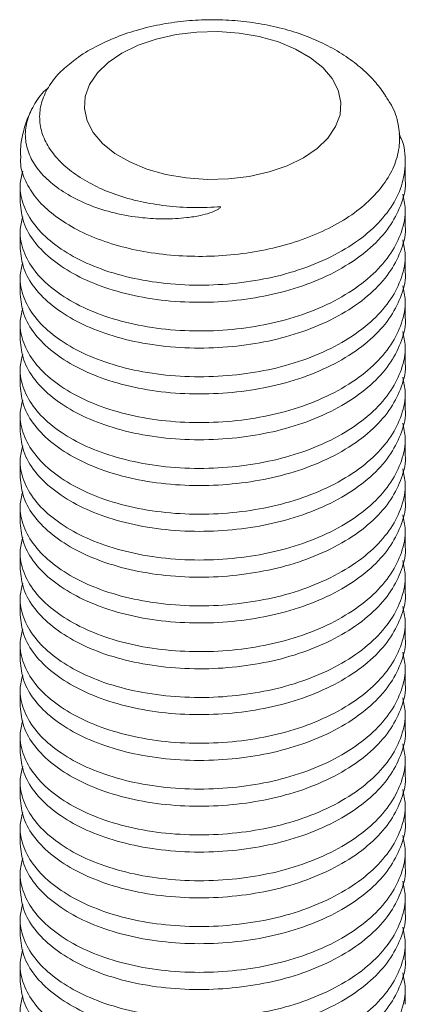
# Model space of a CAD drawing. Header units: millimetres. Extents: x 0 to 210, y 0 to 297.
# Tile 8 of 9: x 123.42 to 129.44, y 192.4 to 207.75. Entities that reach past the tile are written whole.
import ezdxf

# ---------------------------------------------------------------- set-up
doc = ezdxf.new("R2010")
doc.units = ezdxf.units.MM

msp = doc.modelspace()

# ---------------------------------------------------------------- linework, layer by layer
at = {"color": 7, "linetype": 'Continuous', "lineweight": 15}
for p, q in [((129.424, 205.256), (129.424, 205.524)), ((123.424, 205.166), (123.424, 204.899)), ((129.424, 204.542), (129.424, 204.809)), ((123.424, 204.452), (123.424, 204.184)), ((129.424, 203.827), (129.424, 204.095)), ((123.424, 203.737), (123.424, 203.47)), ((129.424, 203.113), (129.424, 203.38)), ((123.424, 203.023), (123.424, 202.755)), ((129.424, 202.398), (129.424, 202.666)), ((123.424, 202.308), (123.424, 202.041)), ((129.424, 201.684), (129.424, 201.951)), ((123.424, 201.594), (123.424, 201.326)), ((129.424, 200.969), (129.424, 201.237)), ((123.424, 200.879), (123.424, 200.612)), ((129.424, 200.255), (129.424, 200.522)), ((123.424, 200.165), (123.424, 199.897)), ((129.424, 199.54), (129.424, 199.808)), ((123.424, 199.451), (123.424, 199.183)), ((129.424, 198.826), (129.424, 199.093)), ((123.424, 198.736), (123.424, 198.469)), ((129.424, 198.111), (129.424, 198.379)), ((123.424, 198.022), (123.424, 197.754)), ((129.424, 197.397), (129.424, 197.664)), ((123.424, 197.307), (123.424, 197.04)), ((129.424, 196.682), (129.424, 196.95)), ((123.424, 196.593), (123.424, 196.325)), ((129.424, 195.968), (129.424, 196.235)), ((123.424, 195.878), (123.424, 195.611)), ((129.424, 195.253), (129.424, 195.521)), ((123.424, 195.164), (123.424, 194.896)), ((129.424, 194.539), (129.424, 194.806)), ((123.424, 194.449), (123.424, 194.182)), ((129.424, 193.824), (129.424, 194.092)), ((123.424, 193.735), (123.424, 193.467)), ((129.424, 193.11), (129.424, 193.377)), ((123.424, 193.02), (123.424, 192.753)), ((129.424, 192.396), (129.424, 192.663))]:
    msp.add_line(p, q, dxfattribs=at)
at = {"color": 7, "linetype": 'Continuous', "lineweight": 15, "flags": 128}
msp.add_lwpolyline([(127.839, 205.596), (128.052, 205.742), (128.221, 205.906), (128.341, 206.083), (128.409, 206.27), (128.423, 206.461), (128.382, 206.65), (128.288, 206.832), (128.142, 207.004), (127.95, 207.159), (127.717, 207.294), (127.448, 207.405), (127.151, 207.488), (126.835, 207.543), (126.507, 207.566), (126.177, 207.558), (125.854, 207.519), (125.546, 207.45), (125.262, 207.352), (125.01, 207.229), (124.797, 207.084), (124.628, 206.92), (124.507, 206.742), (124.44, 206.556), (124.426, 206.365), (124.467, 206.176), (124.561, 205.993), (124.706, 205.822), (124.898, 205.667), (125.132, 205.532), (125.401, 205.421), (125.697, 205.337), (126.014, 205.283), (126.342, 205.259), (126.672, 205.267), (126.995, 205.306), (127.303, 205.376), (127.586, 205.473), (127.839, 205.596)], dxfattribs=at)
at = {"color": 7, "linetype": 'Continuous', "lineweight": 15}
for points, knots in [([(129.118, 206.569), (129.069, 206.638), (128.962, 206.788), (128.755, 206.99), (128.506, 207.182), (128.219, 207.351), (127.9, 207.494), (127.555, 207.607), (127.193, 207.689), (126.82, 207.739), (126.442, 207.756), (126.063, 207.742), (125.688, 207.695), (125.323, 207.615), (124.969, 207.503), (124.637, 207.353), (124.406, 207.226), (124.296, 207.139), (124.279, 207.125)], [0, 0, 0, 0, 0.051632, 0.112041, 0.174925, 0.240162, 0.307053, 0.374597, 0.442023, 0.509168, 0.576124, 0.643109, 0.710354, 0.778102, 0.846642, 0.916182, 0.98669, 1, 1, 1, 1]), ([(126.552, 204.834), (126.411, 204.827), (126.125, 204.812), (125.701, 204.842), (125.292, 204.91), (124.914, 205.017), (124.573, 205.16), (124.281, 205.334), (124.04, 205.534), (123.862, 205.755), (123.751, 205.994), (123.716, 206.239), (123.755, 206.487), (123.871, 206.726), (124.042, 206.944), (124.204, 207.067), (124.279, 207.125)], [0, 0, 0, 0, 0.069555, 0.141127, 0.210679, 0.282245, 0.351872, 0.423449, 0.494591, 0.567711, 0.640314, 0.715023, 0.787651, 0.862356, 0.935869, 1, 1, 1, 1]), ([(123.868, 206.695), (123.861, 206.69), (123.766, 206.614), (123.646, 206.443), (123.523, 206.191), (123.492, 205.929), (123.543, 205.676), (123.678, 205.433), (123.885, 205.213), (124.165, 205.017), (124.5, 204.852), (124.892, 204.728), (125.286, 204.66), (125.669, 204.639), (125.975, 204.654), (126.214, 204.691), (126.38, 204.734), (126.487, 204.776), (126.54, 204.818), (126.55, 204.832), (126.552, 204.834)], [0, 0, 0, 0, 0.005703, 0.085101, 0.166812, 0.245779, 0.327154, 0.404218, 0.48356, 0.559888, 0.638465, 0.713806, 0.791744, 0.848772, 0.907223, 0.942384, 0.96665, 0.991053, 0.998351, 1, 1, 1, 1]), ([(129.113, 206.565), (129.147, 206.516), (129.247, 206.374), (129.325, 206.126), (129.35, 205.828), (129.288, 205.534), (129.147, 205.249), (128.93, 204.98), (128.64, 204.732), (128.287, 204.515), (127.878, 204.334), (127.43, 204.196), (126.949, 204.104), (126.456, 204.058), (125.954, 204.059), (125.468, 204.108), (125.004, 204.204), (124.583, 204.342), (124.21, 204.522), (123.901, 204.733), (123.659, 204.971), (123.501, 205.226), (123.424, 205.452), (123.433, 205.588), (123.436, 205.635)], [0, 0, 0, 0, 0.025052, 0.072393, 0.118374, 0.165687, 0.211694, 0.258993, 0.305694, 0.353746, 0.400499, 0.448607, 0.495377, 0.543478, 0.590672, 0.63923, 0.68651, 0.735161, 0.782447, 0.831093, 0.878581, 0.927444, 0.974973, 1, 1, 1, 1]), ([(123.598, 206.334), (123.588, 206.316), (123.535, 206.219), (123.475, 206.017), (123.427, 205.799), (123.43, 205.668), (123.43, 205.635)], [0, 0, 0, 0, 0.085819, 0.45945, 0.862477, 1, 1, 1, 1]), ([(129.325, 205.97), (129.338, 205.946), (129.417, 205.8), (129.438, 205.523), (129.386, 205.16), (129.215, 204.817), (128.94, 204.494), (128.56, 204.202), (128.095, 203.96), (127.574, 203.778), (127.016, 203.661), (126.433, 203.604), (125.838, 203.614), (125.263, 203.691), (124.741, 203.831), (124.29, 204.025), (123.918, 204.264), (123.636, 204.543), (123.464, 204.851), (123.402, 205.138), (123.447, 205.316), (123.465, 205.387)], [0, 0, 0, 0, 0.0113575, 0.0706407, 0.1257695, 0.1796869, 0.2354188, 0.29227, 0.3491212, 0.4048531, 0.4587705, 0.5138993, 0.570498, 0.6274763, 0.6837002, 0.7381224, 0.7925446, 0.8487685, 0.9057469, 0.9623455, 1, 1, 1, 1]), ([(123.426, 204.899), (123.436, 204.794), (123.457, 204.581), (123.638, 204.275), (123.918, 203.997), (124.29, 203.757), (124.741, 203.563), (125.263, 203.424), (125.838, 203.346), (126.433, 203.337), (127.016, 203.393), (127.574, 203.51), (128.095, 203.692), (128.56, 203.935), (128.939, 204.227), (129.218, 204.55), (129.376, 204.892), (129.443, 205.131), (129.423, 205.253), (129.423, 205.256)], [0, 0, 0, 0, 0.062024, 0.125922, 0.188975, 0.250006, 0.311038, 0.37409, 0.437988, 0.501461, 0.563285, 0.62375, 0.686251, 0.750006, 0.813762, 0.876262, 0.936728, 0.998552, 1, 1, 1, 1]), ([(129.388, 205.032), (129.405, 204.955), (129.446, 204.759), (129.381, 204.445), (129.216, 204.103), (128.939, 203.78), (128.56, 203.488), (128.095, 203.245), (127.574, 203.063), (127.016, 202.946), (126.433, 202.89), (125.838, 202.899), (125.263, 202.977), (124.741, 203.116), (124.29, 203.31), (123.918, 203.55), (123.636, 203.828), (123.464, 204.136), (123.402, 204.425), (123.447, 204.604), (123.465, 204.676)], [0, 0, 0, 0, 0.036989, 0.094082, 0.14992, 0.207638, 0.266514, 0.325391, 0.383108, 0.438947, 0.49604, 0.554655, 0.613663, 0.67189, 0.728251, 0.784612, 0.842839, 0.901847, 0.960462, 1, 1, 1, 1]), ([(123.426, 204.184), (123.436, 204.079), (123.457, 203.866), (123.638, 203.561), (123.918, 203.282), (124.29, 203.043), (124.741, 202.849), (125.263, 202.709), (125.838, 202.632), (126.433, 202.623), (127.016, 202.679), (127.574, 202.796), (128.095, 202.978), (128.56, 203.22), (128.939, 203.512), (129.218, 203.836), (129.376, 204.177), (129.443, 204.417), (129.423, 204.539), (129.423, 204.541)], [0, 0, 0, 0, 0.062024, 0.125922, 0.188975, 0.250006, 0.311038, 0.37409, 0.437988, 0.501461, 0.563285, 0.62375, 0.686251, 0.750006, 0.813762, 0.876262, 0.936728, 0.998552, 1, 1, 1, 1]), ([(129.388, 204.317), (129.405, 204.24), (129.446, 204.044), (129.381, 203.73), (129.216, 203.389), (128.939, 203.065), (128.56, 202.774), (128.095, 202.531), (127.574, 202.349), (127.016, 202.232), (126.433, 202.176), (125.838, 202.185), (125.263, 202.262), (124.741, 202.402), (124.29, 202.596), (123.918, 202.835), (123.636, 203.114), (123.464, 203.422), (123.402, 203.71), (123.447, 203.889), (123.465, 203.961)], [0, 0, 0, 0, 0.036989, 0.094082, 0.14992, 0.207638, 0.266514, 0.325391, 0.383108, 0.438947, 0.49604, 0.554655, 0.613663, 0.67189, 0.728251, 0.784612, 0.842839, 0.901847, 0.960462, 1, 1, 1, 1]), ([(123.426, 203.47), (123.436, 203.365), (123.457, 203.152), (123.638, 202.846), (123.918, 202.568), (124.29, 202.328), (124.741, 202.134), (125.263, 201.995), (125.838, 201.917), (126.433, 201.908), (127.016, 201.964), (127.574, 202.081), (128.095, 202.263), (128.56, 202.506), (128.939, 202.798), (129.218, 203.121), (129.376, 203.463), (129.443, 203.702), (129.423, 203.824), (129.423, 203.827)], [0, 0, 0, 0, 0.062024, 0.125922, 0.188975, 0.250006, 0.311038, 0.37409, 0.437988, 0.501461, 0.563285, 0.62375, 0.686251, 0.750006, 0.813762, 0.876262, 0.936728, 0.998552, 1, 1, 1, 1]), ([(129.388, 203.603), (129.405, 203.526), (129.446, 203.33), (129.381, 203.016), (129.216, 202.674), (128.939, 202.351), (128.56, 202.059), (128.095, 201.816), (127.574, 201.634), (127.016, 201.517), (126.433, 201.461), (125.838, 201.47), (125.263, 201.548), (124.741, 201.687), (124.29, 201.881), (123.918, 202.121), (123.636, 202.399), (123.464, 202.707), (123.402, 202.996), (123.447, 203.175), (123.465, 203.247)], [0, 0, 0, 0, 0.036989, 0.094082, 0.14992, 0.207638, 0.266514, 0.325391, 0.383108, 0.438947, 0.49604, 0.554655, 0.613663, 0.67189, 0.728251, 0.784612, 0.842839, 0.901847, 0.960462, 1, 1, 1, 1]), ([(123.426, 202.755), (123.436, 202.651), (123.457, 202.438), (123.638, 202.132), (123.918, 201.853), (124.29, 201.614), (124.741, 201.42), (125.263, 201.28), (125.838, 201.203), (126.433, 201.194), (127.016, 201.25), (127.574, 201.367), (128.095, 201.549), (128.56, 201.792), (128.939, 202.083), (129.218, 202.407), (129.376, 202.748), (129.443, 202.988), (129.423, 203.11), (129.423, 203.113)], [0, 0, 0, 0, 0.062024, 0.125922, 0.188975, 0.250006, 0.311038, 0.37409, 0.437988, 0.501461, 0.563285, 0.62375, 0.686251, 0.750006, 0.813762, 0.876262, 0.936728, 0.998552, 1, 1, 1, 1]), ([(129.388, 202.889), (129.405, 202.811), (129.446, 202.615), (129.381, 202.302), (129.216, 201.96), (128.939, 201.636), (128.56, 201.345), (128.095, 201.102), (127.574, 200.92), (127.016, 200.803), (126.433, 200.747), (125.838, 200.756), (125.263, 200.833), (124.741, 200.973), (124.29, 201.167), (123.918, 201.406), (123.636, 201.685), (123.464, 201.993), (123.402, 202.281), (123.447, 202.46), (123.465, 202.532)], [0, 0, 0, 0, 0.036989, 0.094082, 0.14992, 0.207638, 0.266514, 0.325391, 0.383108, 0.438947, 0.49604, 0.554655, 0.613663, 0.67189, 0.728251, 0.784612, 0.842839, 0.901847, 0.960462, 1, 1, 1, 1]), ([(123.426, 202.041), (123.436, 201.936), (123.457, 201.723), (123.638, 201.417), (123.918, 201.139), (124.29, 200.899), (124.741, 200.705), (125.263, 200.566), (125.838, 200.488), (126.433, 200.479), (127.016, 200.535), (127.574, 200.652), (128.095, 200.834), (128.56, 201.077), (128.939, 201.369), (129.218, 201.692), (129.376, 202.034), (129.443, 202.273), (129.423, 202.395), (129.423, 202.398)], [0, 0, 0, 0, 0.062024, 0.125922, 0.188975, 0.250006, 0.311038, 0.37409, 0.437988, 0.501461, 0.563285, 0.62375, 0.686251, 0.750006, 0.813762, 0.876262, 0.936728, 0.998552, 1, 1, 1, 1]), ([(129.388, 202.174), (129.405, 202.097), (129.446, 201.901), (129.381, 201.587), (129.216, 201.245), (128.939, 200.922), (128.56, 200.63), (128.095, 200.387), (127.574, 200.206), (127.016, 200.088), (126.433, 200.032), (125.838, 200.041), (125.263, 200.119), (124.741, 200.258), (124.29, 200.452), (123.918, 200.692), (123.636, 200.97), (123.464, 201.278), (123.402, 201.567), (123.447, 201.746), (123.465, 201.818)], [0, 0, 0, 0, 0.036989, 0.094082, 0.14992, 0.207638, 0.266514, 0.325391, 0.383108, 0.438947, 0.49604, 0.554655, 0.613663, 0.67189, 0.728251, 0.784612, 0.842839, 0.901847, 0.960462, 1, 1, 1, 1]), ([(123.426, 201.327), (123.436, 201.222), (123.457, 201.009), (123.638, 200.703), (123.918, 200.424), (124.29, 200.185), (124.741, 199.991), (125.263, 199.851), (125.838, 199.774), (126.433, 199.765), (127.016, 199.821), (127.574, 199.938), (128.095, 200.12), (128.56, 200.363), (128.939, 200.654), (129.218, 200.978), (129.376, 201.319), (129.443, 201.559), (129.423, 201.681), (129.423, 201.684)], [0, 0, 0, 0, 0.062024, 0.125922, 0.188975, 0.250006, 0.311038, 0.37409, 0.437988, 0.501461, 0.563285, 0.62375, 0.686251, 0.750006, 0.813762, 0.876262, 0.936728, 0.998552, 1, 1, 1, 1]), ([(129.388, 201.46), (129.405, 201.383), (129.446, 201.187), (129.381, 200.873), (129.216, 200.531), (128.939, 200.207), (128.56, 199.916), (128.095, 199.673), (127.574, 199.491), (127.016, 199.374), (126.433, 199.318), (125.838, 199.327), (125.263, 199.404), (124.741, 199.544), (124.29, 199.738), (123.918, 199.977), (123.636, 200.256), (123.464, 200.564), (123.402, 200.852), (123.447, 201.031), (123.465, 201.103)], [0, 0, 0, 0, 0.036989, 0.094082, 0.14992, 0.207638, 0.266514, 0.325391, 0.383108, 0.438947, 0.49604, 0.554655, 0.613663, 0.67189, 0.728251, 0.784612, 0.842839, 0.901847, 0.960462, 1, 1, 1, 1]), ([(123.426, 200.612), (123.436, 200.507), (123.457, 200.294), (123.638, 199.988), (123.918, 199.71), (124.29, 199.47), (124.741, 199.276), (125.263, 199.137), (125.838, 199.059), (126.433, 199.05), (127.016, 199.106), (127.574, 199.224), (128.095, 199.405), (128.56, 199.648), (128.939, 199.94), (129.218, 200.263), (129.376, 200.605), (129.443, 200.845), (129.423, 200.966), (129.423, 200.969)], [0, 0, 0, 0, 0.062024, 0.125922, 0.188975, 0.250006, 0.311038, 0.37409, 0.437988, 0.501461, 0.563285, 0.62375, 0.686251, 0.750006, 0.813762, 0.876262, 0.936728, 0.998552, 1, 1, 1, 1]), ([(129.388, 200.745), (129.405, 200.668), (129.446, 200.472), (129.381, 200.158), (129.216, 199.816), (128.939, 199.493), (128.56, 199.201), (128.095, 198.958), (127.574, 198.777), (127.016, 198.659), (126.433, 198.603), (125.838, 198.613), (125.263, 198.69), (124.741, 198.829), (124.29, 199.023), (123.918, 199.263), (123.636, 199.541), (123.464, 199.849), (123.402, 200.138), (123.447, 200.317), (123.465, 200.389)], [0, 0, 0, 0, 0.0369892, 0.0940821, 0.1499203, 0.2076377, 0.2665144, 0.3253911, 0.3831085, 0.4389467, 0.4960396, 0.5546547, 0.613663, 0.67189, 0.728251, 0.7846121, 0.842839, 0.9018474, 0.9604624, 1, 1, 1, 1]), ([(123.426, 199.898), (123.436, 199.793), (123.457, 199.58), (123.638, 199.274), (123.918, 198.995), (124.29, 198.756), (124.741, 198.562), (125.263, 198.422), (125.838, 198.345), (126.433, 198.336), (127.016, 198.392), (127.574, 198.509), (128.095, 198.691), (128.56, 198.934), (128.939, 199.225), (129.218, 199.549), (129.376, 199.891), (129.443, 200.13), (129.423, 200.252), (129.423, 200.255)], [0, 0, 0, 0, 0.062024, 0.125922, 0.188975, 0.250006, 0.311038, 0.37409, 0.437988, 0.501461, 0.563285, 0.62375, 0.686251, 0.750006, 0.813762, 0.876262, 0.936728, 0.998552, 1, 1, 1, 1]), ([(129.388, 200.031), (129.405, 199.954), (129.446, 199.758), (129.381, 199.444), (129.216, 199.102), (128.939, 198.778), (128.56, 198.487), (128.095, 198.244), (127.574, 198.062), (127.016, 197.945), (126.433, 197.889), (125.838, 197.898), (125.263, 197.975), (124.741, 198.115), (124.29, 198.309), (123.918, 198.548), (123.636, 198.827), (123.464, 199.135), (123.402, 199.423), (123.447, 199.602), (123.465, 199.674)], [0, 0, 0, 0, 0.0369892, 0.0940821, 0.1499203, 0.2076377, 0.2665144, 0.3253911, 0.3831085, 0.4389467, 0.4960396, 0.5546547, 0.613663, 0.67189, 0.728251, 0.7846121, 0.842839, 0.9018474, 0.9604624, 1, 1, 1, 1]), ([(123.426, 199.183), (123.436, 199.078), (123.457, 198.865), (123.638, 198.559), (123.918, 198.281), (124.29, 198.041), (124.741, 197.847), (125.263, 197.708), (125.838, 197.631), (126.433, 197.621), (127.016, 197.677), (127.574, 197.795), (128.095, 197.976), (128.56, 198.219), (128.939, 198.511), (129.218, 198.834), (129.376, 199.176), (129.443, 199.416), (129.423, 199.537), (129.423, 199.54)], [0, 0, 0, 0, 0.062024, 0.125922, 0.188975, 0.250006, 0.311038, 0.37409, 0.437988, 0.501461, 0.563285, 0.62375, 0.686251, 0.750006, 0.813762, 0.876262, 0.936728, 0.998552, 1, 1, 1, 1]), ([(129.388, 199.316), (129.405, 199.239), (129.446, 199.043), (129.381, 198.729), (129.216, 198.387), (128.939, 198.064), (128.56, 197.772), (128.095, 197.529), (127.574, 197.348), (127.016, 197.23), (126.433, 197.174), (125.838, 197.184), (125.263, 197.261), (124.741, 197.4), (124.29, 197.594), (123.918, 197.834), (123.636, 198.112), (123.464, 198.42), (123.402, 198.709), (123.447, 198.888), (123.465, 198.96)], [0, 0, 0, 0, 0.036989, 0.094082, 0.14992, 0.207638, 0.266514, 0.325391, 0.383108, 0.438947, 0.49604, 0.554655, 0.613663, 0.67189, 0.728251, 0.784612, 0.842839, 0.901847, 0.960462, 1, 1, 1, 1]), ([(123.426, 198.469), (123.436, 198.364), (123.457, 198.151), (123.638, 197.845), (123.918, 197.566), (124.29, 197.327), (124.741, 197.133), (125.263, 196.993), (125.838, 196.916), (126.433, 196.907), (127.016, 196.963), (127.574, 197.08), (128.095, 197.262), (128.56, 197.505), (128.939, 197.796), (129.218, 198.12), (129.376, 198.462), (129.443, 198.701), (129.423, 198.823), (129.423, 198.826)], [0, 0, 0, 0, 0.062024, 0.125922, 0.188975, 0.250006, 0.311038, 0.37409, 0.437988, 0.501461, 0.563285, 0.62375, 0.686251, 0.750006, 0.813762, 0.876262, 0.936728, 0.998552, 1, 1, 1, 1]), ([(129.388, 198.602), (129.405, 198.525), (129.446, 198.329), (129.381, 198.015), (129.216, 197.673), (128.939, 197.35), (128.56, 197.058), (128.095, 196.815), (127.574, 196.633), (127.016, 196.516), (126.433, 196.46), (125.838, 196.469), (125.263, 196.546), (124.741, 196.686), (124.29, 196.88), (123.918, 197.119), (123.636, 197.398), (123.464, 197.706), (123.402, 197.994), (123.447, 198.173), (123.465, 198.245)], [0, 0, 0, 0, 0.036989, 0.094082, 0.14992, 0.207638, 0.266514, 0.325391, 0.383108, 0.438947, 0.49604, 0.554655, 0.613663, 0.67189, 0.728251, 0.784612, 0.842839, 0.901847, 0.960462, 1, 1, 1, 1]), ([(123.426, 197.754), (123.436, 197.649), (123.457, 197.436), (123.638, 197.13), (123.918, 196.852), (124.29, 196.612), (124.741, 196.418), (125.263, 196.279), (125.838, 196.202), (126.433, 196.192), (127.016, 196.248), (127.574, 196.366), (128.095, 196.547), (128.56, 196.79), (128.939, 197.082), (129.218, 197.405), (129.376, 197.747), (129.443, 197.987), (129.423, 198.108), (129.423, 198.111)], [0, 0, 0, 0, 0.062024, 0.125922, 0.188975, 0.250006, 0.311038, 0.37409, 0.437988, 0.501461, 0.563285, 0.62375, 0.686251, 0.750006, 0.813762, 0.876262, 0.936728, 0.998552, 1, 1, 1, 1]), ([(129.388, 197.887), (129.405, 197.81), (129.446, 197.614), (129.381, 197.3), (129.216, 196.958), (128.939, 196.635), (128.56, 196.343), (128.095, 196.1), (127.574, 195.919), (127.016, 195.801), (126.433, 195.745), (125.838, 195.755), (125.263, 195.832), (124.741, 195.971), (124.29, 196.165), (123.918, 196.405), (123.636, 196.683), (123.464, 196.991), (123.402, 197.28), (123.447, 197.459), (123.465, 197.531)], [0, 0, 0, 0, 0.0369892, 0.0940821, 0.1499203, 0.2076377, 0.2665144, 0.3253911, 0.3831085, 0.4389467, 0.4960396, 0.5546547, 0.613663, 0.67189, 0.728251, 0.7846121, 0.842839, 0.9018474, 0.9604624, 1, 1, 1, 1]), ([(123.426, 197.04), (123.436, 196.935), (123.457, 196.722), (123.638, 196.416), (123.918, 196.137), (124.29, 195.898), (124.741, 195.704), (125.263, 195.564), (125.838, 195.487), (126.433, 195.478), (127.016, 195.534), (127.574, 195.651), (128.095, 195.833), (128.56, 196.076), (128.939, 196.368), (129.218, 196.691), (129.376, 197.033), (129.443, 197.272), (129.423, 197.394), (129.423, 197.397)], [0, 0, 0, 0, 0.062024, 0.125922, 0.188975, 0.250006, 0.311038, 0.37409, 0.437988, 0.501461, 0.563285, 0.62375, 0.686251, 0.750006, 0.813762, 0.876262, 0.936728, 0.998552, 1, 1, 1, 1]), ([(129.388, 197.173), (129.405, 197.096), (129.446, 196.9), (129.381, 196.586), (129.216, 196.244), (128.939, 195.921), (128.56, 195.629), (128.095, 195.386), (127.574, 195.204), (127.016, 195.087), (126.433, 195.031), (125.838, 195.04), (125.263, 195.117), (124.741, 195.257), (124.29, 195.451), (123.918, 195.69), (123.636, 195.969), (123.464, 196.277), (123.402, 196.565), (123.447, 196.744), (123.465, 196.816)], [0, 0, 0, 0, 0.036989, 0.094082, 0.14992, 0.207638, 0.266514, 0.325391, 0.383108, 0.438947, 0.49604, 0.554655, 0.613663, 0.67189, 0.728251, 0.784612, 0.842839, 0.901847, 0.960462, 1, 1, 1, 1]), ([(123.426, 196.325), (123.436, 196.22), (123.457, 196.007), (123.638, 195.701), (123.918, 195.423), (124.29, 195.183), (124.741, 194.989), (125.263, 194.85), (125.838, 194.773), (126.433, 194.763), (127.016, 194.819), (127.574, 194.937), (128.095, 195.118), (128.56, 195.361), (128.939, 195.653), (129.218, 195.976), (129.376, 196.318), (129.443, 196.558), (129.423, 196.68), (129.423, 196.682)], [0, 0, 0, 0, 0.062024, 0.125922, 0.188975, 0.250006, 0.311038, 0.37409, 0.437988, 0.501461, 0.563285, 0.62375, 0.686251, 0.750006, 0.813762, 0.876262, 0.936728, 0.998552, 1, 1, 1, 1]), ([(129.388, 196.458), (129.405, 196.381), (129.446, 196.185), (129.381, 195.871), (129.216, 195.529), (128.939, 195.206), (128.56, 194.914), (128.095, 194.671), (127.574, 194.49), (127.016, 194.372), (126.433, 194.316), (125.838, 194.326), (125.263, 194.403), (124.741, 194.542), (124.29, 194.736), (123.918, 194.976), (123.636, 195.254), (123.464, 195.563), (123.402, 195.851), (123.447, 196.03), (123.465, 196.102)], [0, 0, 0, 0, 0.036989, 0.094082, 0.14992, 0.207638, 0.266514, 0.325391, 0.383108, 0.438947, 0.49604, 0.554655, 0.613663, 0.67189, 0.728251, 0.784612, 0.842839, 0.901847, 0.960462, 1, 1, 1, 1]), ([(123.426, 195.611), (123.436, 195.506), (123.457, 195.293), (123.638, 194.987), (123.918, 194.708), (124.29, 194.469), (124.741, 194.275), (125.263, 194.135), (125.838, 194.058), (126.433, 194.049), (127.016, 194.105), (127.574, 194.222), (128.095, 194.404), (128.56, 194.647), (128.939, 194.939), (129.218, 195.262), (129.376, 195.604), (129.443, 195.843), (129.423, 195.965), (129.423, 195.968)], [0, 0, 0, 0, 0.062024, 0.125922, 0.188975, 0.250006, 0.311038, 0.37409, 0.437988, 0.501461, 0.563285, 0.62375, 0.686251, 0.750006, 0.813762, 0.876262, 0.936728, 0.998552, 1, 1, 1, 1]), ([(129.388, 195.744), (129.405, 195.667), (129.446, 195.471), (129.381, 195.157), (129.216, 194.815), (128.939, 194.492), (128.56, 194.2), (128.095, 193.957), (127.574, 193.775), (127.016, 193.658), (126.433, 193.602), (125.838, 193.611), (125.263, 193.688), (124.741, 193.828), (124.29, 194.022), (123.918, 194.261), (123.636, 194.54), (123.464, 194.848), (123.402, 195.136), (123.447, 195.315), (123.465, 195.387)], [0, 0, 0, 0, 0.036989, 0.094082, 0.14992, 0.207638, 0.266514, 0.325391, 0.383108, 0.438947, 0.49604, 0.554655, 0.613663, 0.67189, 0.728251, 0.784612, 0.842839, 0.901847, 0.960462, 1, 1, 1, 1]), ([(123.426, 194.896), (123.436, 194.791), (123.457, 194.578), (123.638, 194.272), (123.918, 193.994), (124.29, 193.754), (124.741, 193.56), (125.263, 193.421), (125.838, 193.344), (126.433, 193.334), (127.016, 193.39), (127.574, 193.508), (128.095, 193.689), (128.56, 193.932), (128.939, 194.224), (129.218, 194.547), (129.376, 194.889), (129.443, 195.129), (129.423, 195.251), (129.423, 195.253)], [0, 0, 0, 0, 0.062024, 0.125922, 0.188975, 0.250006, 0.311038, 0.37409, 0.437988, 0.501461, 0.563285, 0.62375, 0.686251, 0.750006, 0.813762, 0.876262, 0.936728, 0.998552, 1, 1, 1, 1]), ([(129.388, 195.029), (129.405, 194.952), (129.446, 194.756), (129.381, 194.442), (129.216, 194.1), (128.939, 193.777), (128.56, 193.485), (128.095, 193.243), (127.574, 193.061), (127.016, 192.943), (126.433, 192.887), (125.838, 192.897), (125.263, 192.974), (124.741, 193.113), (124.29, 193.307), (123.918, 193.547), (123.636, 193.826), (123.464, 194.134), (123.402, 194.422), (123.447, 194.601), (123.465, 194.673)], [0, 0, 0, 0, 0.036989, 0.094082, 0.14992, 0.207638, 0.266514, 0.325391, 0.383108, 0.438947, 0.49604, 0.554655, 0.613663, 0.67189, 0.728251, 0.784612, 0.842839, 0.901847, 0.960462, 1, 1, 1, 1]), ([(123.426, 194.182), (123.436, 194.077), (123.457, 193.864), (123.638, 193.558), (123.918, 193.28), (124.29, 193.04), (124.741, 192.846), (125.263, 192.706), (125.838, 192.629), (126.433, 192.62), (127.016, 192.676), (127.574, 192.793), (128.095, 192.975), (128.56, 193.218), (128.939, 193.51), (129.218, 193.833), (129.376, 194.175), (129.443, 194.414), (129.423, 194.536), (129.423, 194.539)], [0, 0, 0, 0, 0.062024, 0.125922, 0.188975, 0.250006, 0.311038, 0.37409, 0.437988, 0.501461, 0.563285, 0.62375, 0.686251, 0.750006, 0.813762, 0.876262, 0.936728, 0.998552, 1, 1, 1, 1]), ([(129.388, 194.315), (129.405, 194.238), (129.446, 194.042), (129.381, 193.728), (129.216, 193.386), (128.939, 193.063), (128.56, 192.771), (128.095, 192.528), (127.574, 192.346), (127.016, 192.229), (126.433, 192.173), (125.838, 192.182), (125.263, 192.259), (124.741, 192.399), (124.29, 192.593), (123.918, 192.833), (123.636, 193.111), (123.464, 193.419), (123.402, 193.708), (123.447, 193.886), (123.465, 193.959)], [0, 0, 0, 0, 0.036989, 0.094082, 0.14992, 0.207638, 0.266514, 0.325391, 0.383108, 0.438947, 0.49604, 0.554655, 0.613663, 0.67189, 0.728251, 0.784612, 0.842839, 0.901847, 0.960462, 1, 1, 1, 1]), ([(123.426, 193.467), (123.436, 193.362), (123.457, 193.149), (123.638, 192.844), (123.918, 192.565), (124.29, 192.325), (124.741, 192.132), (125.263, 191.992), (125.838, 191.915), (126.433, 191.905), (127.016, 191.961), (127.574, 192.079), (128.095, 192.261), (128.56, 192.503), (128.939, 192.795), (129.218, 193.118), (129.376, 193.46), (129.443, 193.7), (129.423, 193.822), (129.423, 193.824)], [0, 0, 0, 0, 0.062024, 0.125922, 0.188975, 0.250006, 0.311038, 0.37409, 0.437988, 0.501461, 0.563285, 0.62375, 0.686251, 0.750006, 0.813762, 0.876262, 0.936728, 0.998552, 1, 1, 1, 1]), ([(129.388, 193.6), (129.405, 193.523), (129.446, 193.327), (129.381, 193.013), (129.216, 192.671), (128.939, 192.348), (128.56, 192.056), (128.095, 191.814), (127.574, 191.632), (127.016, 191.515), (126.433, 191.458), (125.838, 191.468), (125.263, 191.545), (124.741, 191.685), (124.29, 191.878), (123.918, 192.118), (123.636, 192.397), (123.464, 192.705), (123.402, 192.993), (123.447, 193.172), (123.465, 193.244)], [0, 0, 0, 0, 0.036989, 0.094082, 0.14992, 0.207638, 0.266514, 0.325391, 0.383108, 0.438947, 0.49604, 0.554655, 0.613663, 0.67189, 0.728251, 0.784612, 0.842839, 0.901847, 0.960462, 1, 1, 1, 1]), ([(123.426, 192.753), (123.436, 192.648), (123.457, 192.435), (123.638, 192.129), (123.918, 191.851), (124.29, 191.611), (124.741, 191.417), (125.263, 191.277), (125.838, 191.2), (126.433, 191.191), (127.016, 191.247), (127.574, 191.364), (128.095, 191.546), (128.56, 191.789), (128.939, 192.081), (129.218, 192.404), (129.376, 192.746), (129.443, 192.985), (129.423, 193.107), (129.423, 193.11)], [0, 0, 0, 0, 0.062024, 0.125922, 0.188975, 0.250006, 0.311038, 0.37409, 0.437988, 0.501461, 0.563285, 0.62375, 0.686251, 0.750006, 0.813762, 0.876262, 0.936728, 0.998552, 1, 1, 1, 1]), ([(129.388, 192.886), (129.405, 192.809), (129.446, 192.613), (129.381, 192.299), (129.216, 191.957), (128.939, 191.634), (128.56, 191.342), (128.095, 191.099), (127.574, 190.917), (127.016, 190.8), (126.433, 190.744), (125.838, 190.753), (125.263, 190.83), (124.741, 190.97), (124.29, 191.164), (123.918, 191.404), (123.636, 191.682), (123.464, 191.99), (123.402, 192.279), (123.447, 192.458), (123.465, 192.53)], [0, 0, 0, 0, 0.036989, 0.094082, 0.14992, 0.207638, 0.266514, 0.325391, 0.383108, 0.438947, 0.49604, 0.554655, 0.613663, 0.67189, 0.728251, 0.784612, 0.842839, 0.901847, 0.960462, 1, 1, 1, 1])]:
    msp.add_open_spline(points, degree=3, knots=knots, dxfattribs=at)

doc.saveas('drawing.dxf')
